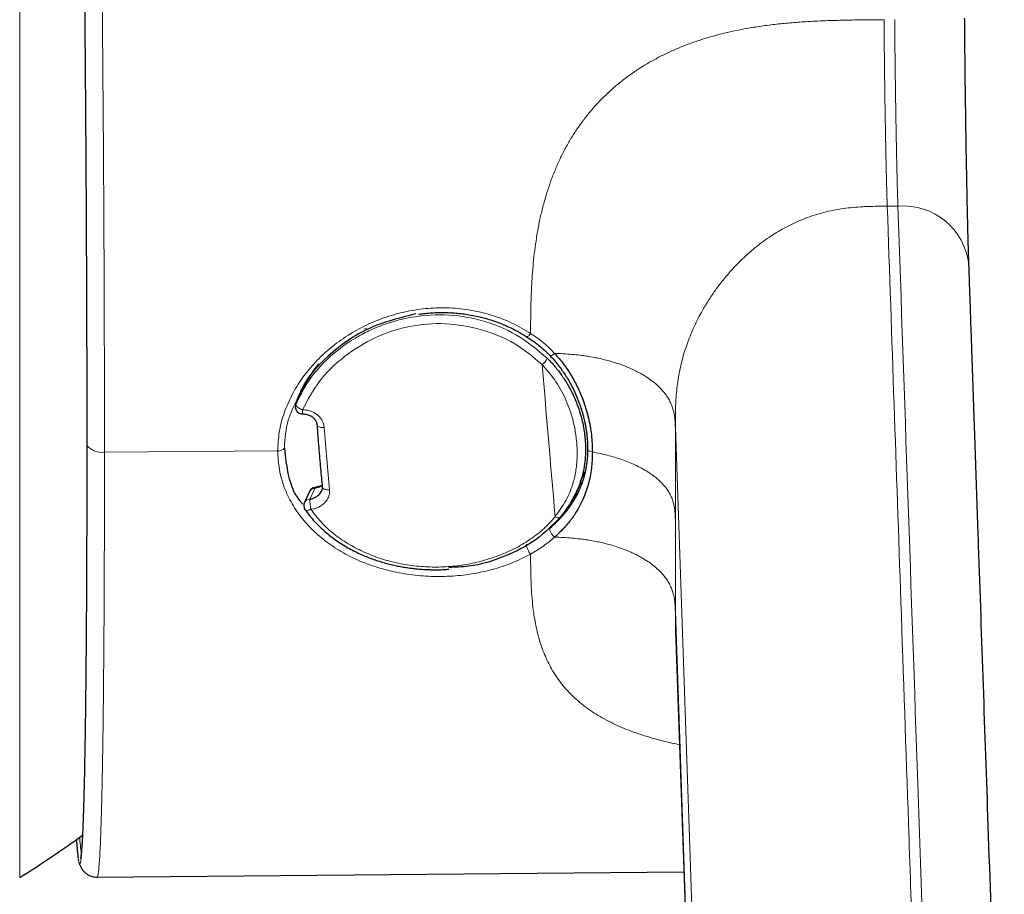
# Model space of a CAD drawing. Header units: millimetres. Extents: x 8 to 961, y 12 to 932.
# Tile 36 of 187: x 475 to 502, y 364 to 389. Entities that reach past the tile are written whole.
import ezdxf

# ---------------------------------------------------------------- set-up
doc = ezdxf.new("R2010")
doc.units = ezdxf.units.MM

msp = doc.modelspace()

# ---------------------------------------------------------------- linework, layer by layer
at = {"color": 8, "linetype": 'Continuous', "lineweight": 0}
for p, q in [((474.631, 413.084), (474.631, 364.864)), ((499.35, 383.761), (499.05, 383.758)), ((483.916, 380.153), (483.884, 380.128)), ((482.671, 378.75), (482.615, 378.634)), ((493.085, 377.529), (493.923, 353.193)), ((493.085, 377.529), (493.085, 374.944)), ((477.018, 376.83), (481.892, 376.873)), ((482.941, 375.816), (482.796, 375.51)), ((493.085, 374.944), (493.085, 372.358)), ((493.923, 348.021), (493.085, 372.358))]:
    msp.add_line(p, q, dxfattribs=at)
at = {"color": 7, "linetype": 'Continuous', "lineweight": 30}
for p, q in [((482.6, 378.609), (482.456, 378.304)), ((482.606, 378.622), (482.6, 378.608)), ((482.615, 378.634), (482.603, 378.608)), ((482.453, 378.299), (482.402, 378.176)), ((482.436, 378.249), (482.463, 378.3)), ((490.405, 376.005), (490.548, 376.285)), ((482.943, 375.84), (482.944, 375.84)), ((483.148, 375.847), (483.149, 375.858)), ((490.283, 375.673), (490.433, 375.991)), ((482.789, 375.727), (482.644, 375.421)), ((490.317, 375.752), (490.323, 375.764)), ((482.66, 375.222), (482.659, 375.223)), ((476.294, 365.311), (476.284, 365.382)), ((476.3, 365.295), (476.299, 365.298)), ((476.809, 364.874), (493.325, 365.02))]:
    msp.add_line(p, q, dxfattribs=at)
at = {"color": 8, "linetype": 'Continuous', "lineweight": 0, "flags": 128}
for points in [[(488.9, 380.083), (488.905, 380.081), (488.915, 380.082), (488.927, 380.088), (488.941, 380.098), (488.957, 380.112), (488.975, 380.13), (488.993, 380.152), (489.012, 380.177)], [(489.703, 375.018), (489.678, 375.306), (489.652, 375.598), (489.627, 375.892), (489.601, 376.189), (489.575, 376.489), (489.549, 376.791), (489.523, 377.096), (489.497, 377.404), (489.471, 377.714), (489.444, 378.026), (489.418, 378.341), (489.392, 378.657), (489.365, 378.977), (489.338, 379.298)], [(482.405, 378.193), (482.402, 378.18), (482.403, 378.166), (482.41, 378.15), (482.421, 378.133), (482.436, 378.116), (482.455, 378.099), (482.478, 378.082), (482.503, 378.065), (482.531, 378.05), (482.56, 378.037), (482.59, 378.025)], [(483.201, 377.527), (483.168, 377.526), (483.136, 377.527), (483.106, 377.532), (483.078, 377.538), (483.053, 377.547), (483.033, 377.557), (483.017, 377.57), (483.006, 377.583), (483, 377.597)], [(476.52, 377.044), (476.521, 377.031), (476.527, 377.016)], [(490.616, 376.926), (490.616, 376.922), (490.622, 376.905), (490.633, 376.89), (490.649, 376.875), (490.669, 376.862), (490.693, 376.851), (490.721, 376.842), (490.751, 376.835)], [(483.351, 375.775), (483.318, 375.774), (483.285, 375.776), (483.255, 375.78), (483.227, 375.788), (483.202, 375.797), (483.182, 375.81), (483.165, 375.824), (483.154, 375.839), (483.148, 375.856), (483.147, 375.861)], [(482.829, 375.226), (482.801, 375.214), (482.774, 375.205), (482.748, 375.199), (482.724, 375.197), (482.702, 375.198), (482.684, 375.203), (482.67, 375.212), (482.66, 375.222)], [(489.703, 375.018), (489.73, 375.005), (489.756, 374.995), (489.78, 374.989), (489.803, 374.987), (489.822, 374.989), (489.838, 374.994), (489.847, 375)]]:
    msp.add_lwpolyline(points, dxfattribs=at)
at = {"color": 7, "linetype": 'Continuous', "lineweight": 30, "flags": 128}
msp.add_lwpolyline([(493.092, 371.81), (493.452, 361.345), (493.929, 347.47)], dxfattribs=at)
at = {"color": 8, "linetype": 'Continuous', "lineweight": 0}
for centre, radius, start, end in [((499.495, 381.901), 1.865, 6.2907, 94.4605), ((484.323, 380.496), 0.197, 267.318, 290.7186), ((489.033, 379.679), 0.488, 308.6881, 335.7432), ((479.362, 377.976), 3.229, 358.8584, 0.8753), ((476.95, 377.39), 0.564, 221.467, 276.968), ((481.916, 377.089), 0.217, 263.7601, 320.5307), ((482.934, 375.653), 0.163, 87.4228, 152.8635), ((482.988, 375.824), 0.0475, 159.8338, 189.5458), ((482.789, 375.347), 0.163, 87.4217, 152.8898), ((485.211, 375.646), 2.419, 183.2349, 189.9975)]:
    msp.add_arc(centre, radius, start, end, dxfattribs=at)
at = {"color": 7, "linetype": 'Continuous', "lineweight": 30}
for centre, radius, start, end in [((482.588, 378.112), 0.2, 156.6476, 270.5229), ((482.97, 375.642), 0.2, 97.5357, 154.6762), ((482.825, 375.336), 0.2, 154.6762, 214.6032), ((459.702, 388.974), 28.358, 301.7662, 306.0706)]:
    msp.add_arc(centre, radius, start, end, dxfattribs=at)
at = {"color": 8, "linetype": 'Continuous', "lineweight": 0}
msp.add_ellipse((489.067, 388.987), major_axis=(1.468, 24.409), ratio=0.241186, start_param=2.073995, end_param=2.157179, dxfattribs=at)
for points, knots in [([(476.38, 413.367), (476.384, 413.369), (476.394, 413.374), (476.411, 413.303), (476.433, 413.156), (476.455, 412.93), (476.477, 412.632), (476.5, 412.259), (476.523, 411.812), (476.547, 411.292), (476.571, 410.7), (476.595, 410.037), (476.619, 409.307), (476.642, 408.516), (476.666, 407.666), (476.689, 406.761), (476.712, 405.804), (476.735, 404.795), (476.757, 403.739), (476.778, 402.638), (476.799, 401.493), (476.82, 400.308), (476.839, 399.085), (476.858, 397.826), (476.877, 396.534), (476.894, 395.214), (476.911, 393.875), (476.926, 392.525), (476.94, 391.17), (476.953, 389.813), (476.965, 388.457), (476.976, 387.106), (476.986, 385.763), (476.994, 384.429), (477.002, 383.109), (477.007, 381.806), (477.012, 380.523), (477.015, 379.263), (477.018, 378.025), (477.018, 377.229), (477.018, 376.83)], [0, 0, 0, 0, 0.012694, 0.039227, 0.065738, 0.092249, 0.118782, 0.14536, 0.172005, 0.198742, 0.225596, 0.252594, 0.279592, 0.306445, 0.333181, 0.359825, 0.386402, 0.412934, 0.439444, 0.465954, 0.492486, 0.519062, 0.545706, 0.572441, 0.599294, 0.626291, 0.653289, 0.680142, 0.706878, 0.733523, 0.7601, 0.786633, 0.813144, 0.839655, 0.866189, 0.892766, 0.919411, 0.946148, 0.973002, 1, 1, 1, 1]), ([(475.878, 412.948), (475.878, 412.95), (475.886, 412.999), (475.902, 413.002), (475.926, 412.95), (475.951, 412.784), (475.976, 412.517), (476.002, 412.149), (476.029, 411.683), (476.056, 411.121), (476.083, 410.466), (476.11, 409.72), (476.137, 408.883), (476.165, 407.961), (476.192, 406.959), (476.218, 405.885), (476.244, 404.74), (476.27, 403.526), (476.295, 402.246), (476.319, 400.909), (476.342, 399.525), (476.364, 398.1), (476.385, 396.634), (476.405, 395.132), (476.424, 393.604), (476.441, 392.06), (476.457, 390.507), (476.471, 388.946), (476.484, 387.381), (476.496, 385.823), (476.505, 384.283), (476.513, 382.766), (476.519, 381.277), (476.524, 379.819), (476.527, 378.391), (476.527, 377.476), (476.527, 377.016)], [0, 0, 0, 0, 0.001023, 0.031308, 0.061549, 0.091713, 0.121879, 0.152121, 0.182408, 0.212703, 0.24297, 0.273176, 0.303465, 0.333875, 0.36421, 0.394378, 0.424502, 0.454709, 0.485067, 0.515454, 0.545709, 0.575836, 0.606025, 0.636407, 0.666808, 0.69703, 0.727167, 0.7574, 0.787764, 0.818134, 0.848396, 0.87857, 0.908735, 0.938972, 0.969366, 1, 1, 1, 1]), ([(498.959, 389.006), (498.775, 389.004), (498.406, 389.002), (497.854, 388.994), (497.302, 388.978), (496.789, 388.954), (496.317, 388.919), (495.885, 388.875), (495.454, 388.819), (495.061, 388.753), (494.704, 388.682), (494.383, 388.607), (494.066, 388.521), (493.751, 388.424), (493.441, 388.316), (493.135, 388.194), (492.835, 388.059), (492.541, 387.911), (492.254, 387.749), (491.977, 387.572), (491.708, 387.382), (491.45, 387.179), (491.203, 386.962), (490.969, 386.732), (490.747, 386.489), (490.54, 386.235), (490.346, 385.971), (490.167, 385.697), (490.003, 385.414), (489.855, 385.124), (489.721, 384.828), (489.601, 384.526), (489.495, 384.221), (489.398, 383.9), (489.311, 383.564), (489.236, 383.213), (489.175, 382.862), (489.125, 382.51), (489.086, 382.159), (489.055, 381.787), (489.033, 381.397), (489.02, 380.987), (489.013, 380.58), (489.012, 380.311), (489.012, 380.177)], [0, 0, 0, 0, 0.034996, 0.069994, 0.104988, 0.139981, 0.167485, 0.194986, 0.22248, 0.249968, 0.2708, 0.291641, 0.312483, 0.33332, 0.35415, 0.374979, 0.395817, 0.416662, 0.437505, 0.458341, 0.47917, 0.499996, 0.520829, 0.541665, 0.562498, 0.583331, 0.604169, 0.625011, 0.645859, 0.666701, 0.687531, 0.70836, 0.729196, 0.750038, 0.773378, 0.796704, 0.820025, 0.84335, 0.866683, 0.890019, 0.917515, 0.945006, 0.972501, 1, 1, 1, 1]), ([(499.05, 383.758), (499.049, 383.789), (499.047, 383.851), (499.043, 383.947), (499.04, 384.05), (499.037, 384.163), (499.033, 384.285), (499.03, 384.419), (499.026, 384.564), (499.022, 384.722), (499.018, 384.903), (499.014, 385.11), (499.009, 385.342), (499.004, 385.587), (498.999, 385.843), (498.995, 386.106), (498.99, 386.375), (498.986, 386.645), (498.982, 386.916), (498.978, 387.183), (498.975, 387.446), (498.972, 387.701), (498.969, 387.944), (498.967, 388.173), (498.964, 388.39), (498.962, 388.6), (498.961, 388.805), (498.959, 388.939), (498.959, 389.006)], [0, 0, 0, 0, 0.028678, 0.057764, 0.087586, 0.118396, 0.150383, 0.183059, 0.217039, 0.252318, 0.288833, 0.33376, 0.380014, 0.427259, 0.475107, 0.523141, 0.570936, 0.61808, 0.664197, 0.708965, 0.752134, 0.793547, 0.833145, 0.868864, 0.903147, 0.936211, 0.968362, 1, 1, 1, 1]), ([(499.35, 383.761), (499.348, 383.797), (499.346, 383.871), (499.342, 383.987), (499.338, 384.115), (499.334, 384.256), (499.33, 384.415), (499.325, 384.591), (499.321, 384.786), (499.316, 384.998), (499.311, 385.226), (499.307, 385.468), (499.302, 385.723), (499.298, 385.974), (499.293, 386.218), (499.29, 386.453), (499.286, 386.689), (499.282, 386.924), (499.279, 387.157), (499.276, 387.386), (499.273, 387.61), (499.271, 387.828), (499.268, 388.04), (499.266, 388.245), (499.264, 388.443), (499.262, 388.635), (499.261, 388.823), (499.259, 388.947), (499.259, 389.009)], [0, 0, 0, 0, 0.034055, 0.068774, 0.104669, 0.142111, 0.181339, 0.222463, 0.26547, 0.310228, 0.356506, 0.403987, 0.452289, 0.500989, 0.542714, 0.584129, 0.624969, 0.664992, 0.703989, 0.741795, 0.778292, 0.813423, 0.847188, 0.879653, 0.910945, 0.941254, 0.970831, 1, 1, 1, 1]), ([(493.085, 377.529), (493.085, 377.61), (493.085, 377.771), (493.089, 378.014), (493.098, 378.26), (493.116, 378.508), (493.144, 378.758), (493.183, 379.008), (493.235, 379.259), (493.298, 379.51), (493.372, 379.754), (493.455, 379.989), (493.546, 380.215), (493.647, 380.438), (493.757, 380.658), (493.887, 380.893), (494.038, 381.14), (494.214, 381.398), (494.402, 381.647), (494.602, 381.887), (494.814, 382.117), (495.038, 382.336), (495.273, 382.543), (495.502, 382.725), (495.722, 382.882), (495.933, 383.017), (496.149, 383.142), (496.371, 383.257), (496.608, 383.364), (496.86, 383.461), (497.127, 383.546), (497.398, 383.616), (497.673, 383.67), (497.949, 383.709), (498.224, 383.734), (498.499, 383.749), (498.774, 383.756), (498.958, 383.757), (499.05, 383.758)], [0, 0, 0, 0, 0.027994, 0.056009, 0.084022, 0.112034, 0.140067, 0.167591, 0.195096, 0.222589, 0.250085, 0.275085, 0.300082, 0.325079, 0.350078, 0.375077, 0.406319, 0.437562, 0.468808, 0.500054, 0.531299, 0.562545, 0.593789, 0.625032, 0.65003, 0.675029, 0.700026, 0.725022, 0.750022, 0.778018, 0.80601, 0.834008, 0.862013, 0.890016, 0.917502, 0.944998, 0.972505, 1, 1, 1, 1]), ([(499.922, 358.417), (499.921, 358.458), (499.918, 358.542), (499.913, 358.67), (499.909, 358.805), (499.904, 358.941), (499.899, 359.077), (499.893, 359.271), (499.884, 359.521), (499.864, 360.093), (499.826, 361.213), (499.751, 363.395), (499.617, 367.292), (499.377, 374.25), (499.178, 380.044), (499.05, 383.758)], [0, 0, 0, 0, 0.004804, 0.00987, 0.015283, 0.020705, 0.026054, 0.031342, 0.043622, 0.055757, 0.098997, 0.176212, 0.314096, 0.560318, 1, 1, 1, 1]), ([(500.379, 346.1), (500.379, 346.296), (500.379, 346.687), (500.378, 347.301), (500.375, 347.927), (500.372, 348.565), (500.369, 349.213), (500.364, 349.867), (500.359, 350.525), (500.353, 351.184), (500.346, 351.842), (500.339, 352.495), (500.33, 353.143), (500.322, 353.78), (500.312, 354.404), (500.302, 355.008), (500.292, 355.587), (500.281, 356.137), (500.27, 356.657), (500.26, 357.103), (500.25, 357.488), (500.241, 357.811), (500.233, 358.102), (500.224, 358.358), (500.216, 358.602), (500.207, 358.858), (500.195, 359.193), (500.182, 359.596), (500.165, 360.066), (500.126, 361.212), (500.041, 363.692), (499.774, 371.435), (499.536, 378.343), (499.35, 383.761)], [0, 0, 0, 0, 0.010527, 0.020967, 0.031339, 0.041662, 0.051949, 0.062217, 0.072478, 0.082748, 0.093039, 0.103367, 0.113747, 0.124197, 0.134735, 0.145283, 0.155798, 0.166296, 0.176793, 0.187307, 0.19524, 0.203494, 0.211288, 0.218454, 0.22579, 0.233933, 0.242116, 0.256711, 0.271095, 0.285469, 0.362472, 0.499978, 1, 1, 1, 1]), ([(481.892, 376.873), (481.901, 377.05), (481.919, 377.404), (482.061, 377.932), (482.28, 378.444), (482.578, 378.929), (482.947, 379.376), (483.378, 379.779), (483.86, 380.129), (484.385, 380.42), (484.943, 380.647), (485.527, 380.806), (486.129, 380.893), (486.739, 380.905), (487.344, 380.839), (487.931, 380.695), (488.497, 380.48), (488.84, 380.278), (489.012, 380.177)], [0, 0, 0, 0, 0.062857, 0.125567, 0.188243, 0.250897, 0.313563, 0.376267, 0.438884, 0.501216, 0.563322, 0.625447, 0.687679, 0.75017, 0.812588, 0.874727, 0.937031, 1, 1, 1, 1]), ([(482.463, 378.3), (482.539, 378.452), (482.745, 378.863), (483.304, 379.517), (483.985, 380.02), (484.617, 380.328), (485.071, 380.495), (485.723, 380.664), (486.591, 380.74), (487.639, 380.577), (488.656, 380.172), (489.201, 379.712), (489.479, 379.478)], [0, 0, 0, 0, 0.065116, 0.176572, 0.318725, 0.373115, 0.430942, 0.492208, 0.613383, 0.738185, 0.866955, 1, 1, 1, 1]), ([(489.338, 379.298), (489.091, 379.508), (488.59, 379.933), (487.634, 380.312), (486.618, 380.491), (485.589, 380.408), (484.613, 380.088), (483.754, 379.549), (483.028, 378.86), (482.735, 378.301), (482.59, 378.025)], [0, 0, 0, 0, 0.122942, 0.249341, 0.375766, 0.499894, 0.624169, 0.751091, 0.877509, 1, 1, 1, 1]), ([(489.012, 380.177), (489.074, 380.135), (489.197, 380.053), (489.371, 379.916), (489.536, 379.771), (489.637, 379.666), (489.688, 379.613)], [0, 0, 0, 0, 0.252026, 0.501773, 0.750628, 1, 1, 1, 1]), ([(489.555, 379.555), (489.557, 379.553), (489.561, 379.548), (489.576, 379.548), (489.599, 379.555), (489.627, 379.57), (489.657, 379.589), (489.678, 379.605), (489.688, 379.613)], [0, 0, 0, 0, 0.1102334, 0.2975908, 0.4849506, 0.6671559, 0.8398519, 1, 1, 1, 1]), ([(489.688, 379.613), (489.768, 379.611), (489.927, 379.605), (490.165, 379.588), (490.383, 379.566), (490.579, 379.54), (490.753, 379.511), (490.926, 379.477), (491.095, 379.437), (491.261, 379.393), (491.422, 379.344), (491.579, 379.289), (491.73, 379.23), (491.875, 379.167), (492.014, 379.099), (492.145, 379.027), (492.282, 378.944), (492.421, 378.847), (492.557, 378.737), (492.677, 378.622), (492.78, 378.505), (492.866, 378.385), (492.936, 378.263), (492.99, 378.141), (493.03, 378.018), (493.056, 377.895), (493.073, 377.773), (493.081, 377.651), (493.084, 377.57), (493.085, 377.529)], [0, 0, 0, 0, 0.0400698, 0.0803216, 0.1208078, 0.1513614, 0.1820975, 0.2130322, 0.2441752, 0.2755291, 0.3070887, 0.3388406, 0.3707638, 0.4028305, 0.4350074, 0.4672573, 0.4995406, 0.5425635, 0.5854835, 0.6282195, 0.6707059, 0.7128965, 0.7547654, 0.7963068, 0.8375321, 0.878467, 0.9191502, 0.959635, 1, 1, 1, 1]), ([(489.703, 375.018), (489.812, 375.171), (490.029, 375.476), (490.183, 375.865), (490.257, 376.154), (490.29, 376.334), (490.312, 376.519), (490.322, 376.709), (490.321, 376.906), (490.31, 377.106), (490.287, 377.308), (490.254, 377.509), (490.211, 377.707), (490.157, 377.902), (490.092, 378.093), (489.968, 378.404), (489.744, 378.828), (489.474, 379.141), (489.338, 379.298)], [0, 0, 0, 0, 0.123034, 0.245007, 0.286077, 0.327539, 0.369513, 0.412112, 0.455445, 0.499613, 0.543517, 0.586974, 0.629689, 0.671772, 0.713337, 0.754503, 0.876734, 1, 1, 1, 1]), ([(482.436, 378.306), (482.343, 378.118), (482.125, 377.68), (482.099, 377.216), (482.083, 376.951)], [0, 0, 0, 0, 0.428074, 1, 1, 1, 1]), ([(482.59, 378.025), (482.63, 378.024), (482.707, 378.022), (482.818, 377.994), (482.92, 377.949), (483.011, 377.886), (483.09, 377.81), (483.149, 377.724), (483.188, 377.628), (483.197, 377.561), (483.201, 377.527)], [0, 0, 0, 0, 0.128621, 0.252147, 0.3751379, 0.5022111, 0.6291265, 0.751194, 0.873216, 1, 1, 1, 1]), ([(476.527, 377.016), (476.527, 376.567), (476.527, 375.672), (476.524, 374.405), (476.519, 373.204), (476.513, 372.076), (476.505, 371.02), (476.496, 370.039), (476.484, 369.138), (476.471, 368.324), (476.457, 367.6), (476.441, 366.969), (476.424, 366.432), (476.405, 365.991), (476.385, 365.648), (476.364, 365.407), (476.342, 365.269), (476.321, 365.226), (476.307, 365.274), (476.3, 365.295)], [0, 0, 0, 0, 0.060381, 0.120288, 0.179887, 0.239343, 0.298817, 0.358465, 0.418326, 0.478173, 0.537764, 0.597165, 0.656734, 0.716655, 0.77654, 0.836044, 0.895424, 0.955059, 1, 1, 1, 1]), ([(477.018, 376.83), (477.018, 376.487), (477.018, 375.802), (477.016, 374.818), (477.013, 373.87), (477.01, 372.963), (477.005, 372.097), (477, 371.273), (476.993, 370.493), (476.986, 369.758), (476.978, 369.068), (476.968, 368.427), (476.958, 367.834), (476.947, 367.29), (476.935, 366.798), (476.922, 366.359), (476.909, 365.973), (476.894, 365.642), (476.879, 365.369), (476.863, 365.155), (476.847, 364.999), (476.83, 364.907), (476.817, 364.867), (476.81, 364.876), (476.809, 364.878)], [0, 0, 0, 0, 0.04779, 0.09535, 0.142719, 0.189931, 0.237021, 0.28402, 0.330958, 0.377867, 0.424776, 0.471715, 0.518713, 0.565802, 0.613013, 0.660381, 0.707941, 0.755729, 0.803516, 0.851075, 0.898442, 0.945652, 0.992739, 1, 1, 1, 1]), ([(489.012, 373.968), (488.841, 373.881), (488.499, 373.708), (487.934, 373.524), (487.346, 373.397), (486.743, 373.333), (486.134, 373.333), (485.532, 373.393), (484.944, 373.512), (484.383, 373.689), (483.859, 373.925), (483.381, 374.215), (482.954, 374.555), (482.587, 374.942), (482.288, 375.372), (482.066, 375.84), (481.92, 376.343), (481.902, 376.695), (481.892, 376.873)], [0, 0, 0, 0, 0.062508, 0.12495, 0.187299, 0.249488, 0.311732, 0.374181, 0.436712, 0.499168, 0.561549, 0.623944, 0.686322, 0.748648, 0.810946, 0.873355, 0.936192, 1, 1, 1, 1]), ([(493.085, 374.944), (493.084, 374.984), (493.081, 375.065), (493.072, 375.186), (493.055, 375.307), (493.027, 375.429), (492.985, 375.55), (492.928, 375.667), (492.857, 375.782), (492.773, 375.892), (492.672, 375.999), (492.557, 376.104), (492.426, 376.204), (492.281, 376.3), (492.122, 376.391), (491.951, 376.477), (491.769, 376.555), (491.578, 376.627), (491.38, 376.691), (491.176, 376.747), (490.967, 376.796), (490.823, 376.822), (490.751, 376.835)], [0, 0, 0, 0, 0.0503654, 0.1008328, 0.1514678, 0.2023223, 0.253447, 0.3048913, 0.3537276, 0.4029078, 0.452436, 0.5022947, 0.5524436, 0.6028205, 0.6533455, 0.7039263, 0.7544642, 0.8048616, 0.8541359, 0.9031165, 0.9517491, 1, 1, 1, 1]), ([(483.351, 375.775), (483.352, 375.743), (483.355, 375.678), (483.331, 375.583), (483.287, 375.494), (483.222, 375.414), (483.142, 375.343), (483.048, 375.287), (482.943, 375.246), (482.868, 375.233), (482.829, 375.226)], [0, 0, 0, 0, 0.126743, 0.248747, 0.370817, 0.497752, 0.624824, 0.747819, 0.871357, 1, 1, 1, 1]), ([(482.829, 375.226), (482.918, 375.108), (483.094, 374.871), (483.427, 374.562), (483.807, 374.288), (484.232, 374.057), (484.689, 373.867), (485.168, 373.726), (485.664, 373.636), (486.173, 373.595), (486.685, 373.603), (487.193, 373.663), (487.69, 373.775), (488.171, 373.938), (488.625, 374.145), (489.036, 374.394), (489.403, 374.682), (489.603, 374.906), (489.703, 375.018)], [0, 0, 0, 0, 0.06169, 0.123061, 0.185133, 0.248894, 0.312619, 0.375068, 0.437187, 0.499938, 0.562574, 0.624556, 0.686946, 0.750784, 0.814606, 0.876693, 0.93812, 1, 1, 1, 1]), ([(489.688, 374.442), (489.678, 374.45), (489.657, 374.467), (489.627, 374.499), (489.599, 374.536), (489.576, 374.575), (489.559, 374.613), (489.551, 374.648), (489.55, 374.678), (489.555, 374.692), (489.557, 374.699)], [0, 0, 0, 0, 0.1139963, 0.2369286, 0.3666336, 0.5000102, 0.6333852, 0.7630859, 0.8860116, 1, 1, 1, 1]), ([(489.688, 374.442), (489.637, 374.399), (489.536, 374.313), (489.371, 374.191), (489.197, 374.074), (489.074, 374.003), (489.012, 373.968)], [0, 0, 0, 0, 0.249466, 0.498206, 0.74783, 1, 1, 1, 1]), ([(493.085, 372.358), (493.084, 372.399), (493.081, 372.481), (493.073, 372.604), (493.056, 372.728), (493.03, 372.851), (492.99, 372.975), (492.936, 373.098), (492.866, 373.22), (492.78, 373.34), (492.677, 373.458), (492.557, 373.572), (492.421, 373.682), (492.282, 373.778), (492.145, 373.862), (492.014, 373.933), (491.875, 374), (491.73, 374.063), (491.579, 374.122), (491.422, 374.176), (491.261, 374.225), (491.095, 374.269), (490.926, 374.307), (490.753, 374.341), (490.579, 374.37), (490.383, 374.396), (490.165, 374.418), (489.927, 374.434), (489.768, 374.439), (489.688, 374.442)], [0, 0, 0, 0, 0.040365, 0.08085, 0.121533, 0.162468, 0.203693, 0.245235, 0.287104, 0.329294, 0.371781, 0.414516, 0.457436, 0.500459, 0.532743, 0.564993, 0.59717, 0.629236, 0.661159, 0.692911, 0.724471, 0.755825, 0.786968, 0.817902, 0.848639, 0.879192, 0.919678, 0.95993, 1, 1, 1, 1]), ([(489.012, 373.968), (489.004, 373.977), (488.988, 373.996), (488.963, 374.033), (488.939, 374.074), (488.919, 374.118), (488.904, 374.16), (488.896, 374.197), (488.893, 374.228), (488.896, 374.242), (488.898, 374.248)], [0, 0, 0, 0, 0.113368, 0.236145, 0.366109, 0.49999, 0.633872, 0.763841, 0.886625, 1, 1, 1, 1]), ([(489.012, 373.968), (489.012, 373.854), (489.013, 373.625), (489.02, 373.29), (489.034, 372.96), (489.058, 372.635), (489.093, 372.34), (489.135, 372.072), (489.185, 371.832), (489.245, 371.596), (489.316, 371.365), (489.4, 371.144), (489.495, 370.933), (489.601, 370.731), (489.721, 370.536), (489.855, 370.348), (490.003, 370.167), (490.167, 369.994), (490.346, 369.83), (490.54, 369.674), (490.747, 369.527), (490.969, 369.389), (491.203, 369.26), (491.45, 369.141), (491.708, 369.032), (491.977, 368.931), (492.255, 368.839), (492.541, 368.756), (492.835, 368.681), (493.056, 368.63), (493.18, 368.607), (493.202, 368.602)], [0, 0, 0, 0, 0.044476, 0.088945, 0.133408, 0.177879, 0.222361, 0.257304, 0.292237, 0.327164, 0.362102, 0.39706, 0.430166, 0.463263, 0.496351, 0.529438, 0.562546, 0.595661, 0.628769, 0.661868, 0.694962, 0.728054, 0.761152, 0.794245, 0.827327, 0.860413, 0.89351, 0.926619, 0.959731, 0.992831, 1, 1, 1, 1]), ([(493.092, 371.81), (493.091, 371.835), (493.087, 371.938), (493.085, 372.121), (493.085, 372.279), (493.085, 372.358)], [0, 0, 0, 0, 0.138713, 0.569522, 1, 1, 1, 1]), ([(476.322, 365.999), (476.331, 365.878), (476.346, 365.654), (476.361, 365.613), (476.368, 365.594)], [0, 0, 0, 0, 0.538555, 1, 1, 1, 1])]:
    msp.add_open_spline(points, degree=3, knots=knots, dxfattribs=at)
at = {"color": 7, "linetype": 'Continuous', "lineweight": 30}
for points, knots in [([(475.921, 412.854), (475.921, 412.854), (475.921, 412.854), (475.921, 412.853), (475.922, 412.851), (475.922, 412.848), (475.923, 412.845), (475.924, 412.841), (475.925, 412.838), (475.926, 412.832), (475.927, 412.824), (475.929, 412.814), (475.931, 412.801), (475.934, 412.786), (475.936, 412.769), (475.939, 412.748), (475.942, 412.726), (475.945, 412.701), (475.948, 412.673), (475.952, 412.641), (475.957, 412.593), (475.963, 412.527), (475.97, 412.438), (475.978, 412.34), (475.984, 412.254), (475.989, 412.186), (475.992, 412.139), (475.995, 412.092), (475.998, 412.044), (476.001, 411.994), (476.004, 411.945), (476.007, 411.901), (476.009, 411.861), (476.011, 411.825), (476.013, 411.794), (476.015, 411.765), (476.016, 411.734), (476.018, 411.7), (476.02, 411.661), (476.023, 411.612), (476.026, 411.551), (476.03, 411.476), (476.034, 411.394), (476.038, 411.306), (476.043, 411.21), (476.048, 411.087), (476.055, 410.938), (476.062, 410.764), (476.069, 410.586), (476.077, 410.406), (476.084, 410.226), (476.09, 410.044), (476.098, 409.83), (476.107, 409.581), (476.116, 409.29), (476.126, 408.988), (476.136, 408.675), (476.145, 408.351), (476.156, 407.998), (476.166, 407.611), (476.178, 407.191), (476.189, 406.756), (476.2, 406.306), (476.211, 405.84), (476.222, 405.358), (476.233, 404.864), (476.244, 404.358), (476.255, 403.843), (476.266, 403.32), (476.276, 402.788), (476.287, 402.246), (476.296, 401.721), (476.305, 401.215), (476.314, 400.731), (476.322, 400.24), (476.331, 399.744), (476.339, 399.242), (476.347, 398.705), (476.356, 398.132), (476.365, 397.523), (476.374, 396.907), (476.382, 396.318), (476.39, 395.755), (476.397, 395.22), (476.403, 394.68), (476.41, 394.137), (476.417, 393.59), (476.423, 393.007), (476.43, 392.389), (476.437, 391.736), (476.444, 391.081), (476.45, 390.423), (476.456, 389.761), (476.462, 389.095), (476.468, 388.429), (476.473, 387.763), (476.479, 387.102), (476.483, 386.445), (476.488, 385.793), (476.492, 385.143), (476.496, 384.589), (476.498, 384.131), (476.5, 383.772), (476.502, 383.421), (476.504, 383.08), (476.505, 382.74), (476.507, 382.4), (476.508, 382.126), (476.509, 381.921), (476.51, 381.776), (476.51, 381.619), (476.511, 381.447), (476.512, 381.262), (476.512, 381.063), (476.513, 380.851), (476.514, 380.626), (476.515, 380.39), (476.515, 380.144), (476.516, 379.887), (476.517, 379.619), (476.517, 379.337), (476.518, 379.042), (476.519, 378.734), (476.519, 378.416), (476.519, 378.087), (476.52, 377.747), (476.52, 377.398), (476.52, 377.163), (476.52, 377.044)], [0, 0, 0, 0, 0.000182, 0.002042, 0.003644, 0.005211, 0.006772, 0.008327, 0.009875, 0.011417, 0.014609, 0.017773, 0.020928, 0.02435, 0.028131, 0.032268, 0.03609, 0.04017, 0.04451, 0.049108, 0.053953, 0.063596, 0.073241, 0.082892, 0.092552, 0.09635, 0.100151, 0.103927, 0.107482, 0.111434, 0.115005, 0.118195, 0.121005, 0.123433, 0.125479, 0.127287, 0.12931, 0.131553, 0.134014, 0.136683, 0.140909, 0.145415, 0.150201, 0.155268, 0.160616, 0.166246, 0.175185, 0.183953, 0.192513, 0.200864, 0.209003, 0.216927, 0.224657, 0.236083, 0.247506, 0.258924, 0.270338, 0.28175, 0.293161, 0.30661, 0.320057, 0.333503, 0.346948, 0.360636, 0.37432, 0.387996, 0.401661, 0.415317, 0.428715, 0.442132, 0.455576, 0.46904, 0.480476, 0.491918, 0.50336, 0.514799, 0.526234, 0.537647, 0.551077, 0.564491, 0.577893, 0.591292, 0.602666, 0.614047, 0.625445, 0.63687, 0.648311, 0.659761, 0.673263, 0.686757, 0.700229, 0.713665, 0.727317, 0.740963, 0.754612, 0.768265, 0.78193, 0.795375, 0.808852, 0.822338, 0.835805, 0.843477, 0.851067, 0.858463, 0.865664, 0.872669, 0.880151, 0.887397, 0.890246, 0.893359, 0.896755, 0.900435, 0.904473, 0.908806, 0.913432, 0.918354, 0.92357, 0.92898, 0.934674, 0.940654, 0.946918, 0.953605, 0.96059, 0.967873, 0.975455, 0.983336, 0.991517, 1, 1, 1, 1]), ([(501.349, 382.106), (501.347, 382.156), (501.343, 382.256), (501.338, 382.414), (501.333, 382.581), (501.328, 382.759), (501.323, 382.949), (501.318, 383.149), (501.313, 383.37), (501.307, 383.613), (501.301, 383.879), (501.296, 384.155), (501.29, 384.439), (501.285, 384.733), (501.279, 385.034), (501.274, 385.341), (501.269, 385.655), (501.264, 385.976), (501.259, 386.301), (501.255, 386.632), (501.25, 386.952), (501.246, 387.26), (501.243, 387.555), (501.24, 387.852), (501.237, 388.151), (501.234, 388.45), (501.231, 388.751), (501.229, 388.951), (501.228, 389.051)], [0, 0, 0, 0, 0.035753, 0.071406, 0.107001, 0.1426, 0.178237, 0.213909, 0.249596, 0.291222, 0.332851, 0.374495, 0.416164, 0.45786, 0.49958, 0.541317, 0.583053, 0.624769, 0.666454, 0.708109, 0.749747, 0.785444, 0.821174, 0.856934, 0.892693, 0.928416, 0.96413, 1, 1, 1, 1]), ([(502.344, 347.109), (502.344, 347.18), (502.344, 347.338), (502.344, 347.587), (502.343, 347.851), (502.343, 348.113), (502.342, 348.373), (502.341, 348.644), (502.339, 348.925), (502.338, 349.214), (502.336, 349.496), (502.334, 349.77), (502.333, 350.037), (502.33, 350.305), (502.328, 350.573), (502.326, 350.84), (502.323, 351.095), (502.321, 351.337), (502.319, 351.567), (502.316, 351.796), (502.313, 352.022), (502.311, 352.244), (502.308, 352.449), (502.306, 352.627), (502.304, 352.782), (502.302, 352.918), (502.3, 353.048), (502.298, 353.178), (502.296, 353.309), (502.294, 353.468), (502.291, 353.656), (502.288, 353.87), (502.284, 354.098), (502.279, 354.337), (502.275, 354.587), (502.27, 354.837), (502.265, 355.081), (502.26, 355.316), (502.255, 355.538), (502.25, 355.748), (502.245, 355.945), (502.24, 356.13), (502.235, 356.301), (502.231, 356.459), (502.226, 356.608), (502.221, 356.767), (502.215, 356.939), (502.208, 357.13), (502.201, 357.327), (502.194, 357.542), (502.186, 357.774), (502.177, 358.026), (502.169, 358.281), (502.16, 358.538), (502.151, 358.793), (502.14, 359.112), (502.127, 359.494), (502.112, 359.935), (502.097, 360.372), (502.082, 360.806), (502.067, 361.24), (502.004, 363.079), (501.855, 367.402), (501.708, 371.672), (501.611, 374.486), (501.601, 374.763), (501.592, 375.041), (501.582, 375.319), (501.573, 375.596), (501.563, 375.872), (501.553, 376.153), (501.544, 376.436), (501.534, 376.721), (501.524, 376.999), (501.515, 377.268), (501.508, 377.473), (501.503, 377.616), (501.5, 377.703), (501.497, 377.794), (501.494, 377.892), (501.49, 377.995), (501.486, 378.103), (501.482, 378.217), (501.478, 378.335), (501.474, 378.468), (501.469, 378.616), (501.463, 378.779), (501.457, 378.951), (501.451, 379.13), (501.445, 379.318), (501.438, 379.513), (501.431, 379.717), (501.424, 379.928), (501.416, 380.147), (501.408, 380.375), (501.4, 380.61), (501.392, 380.849), (501.384, 381.09), (501.375, 381.334), (501.366, 381.585), (501.358, 381.843), (501.352, 382.017), (501.349, 382.106)], [0, 0, 0, 0, 0.004068, 0.008947, 0.013712, 0.018363, 0.022901, 0.027324, 0.032341, 0.037202, 0.041908, 0.046458, 0.050853, 0.055093, 0.059657, 0.064027, 0.068203, 0.072185, 0.075973, 0.079566, 0.083552, 0.087268, 0.090713, 0.093889, 0.096371, 0.098659, 0.100876, 0.10314, 0.10545, 0.107806, 0.111603, 0.115513, 0.119538, 0.124249, 0.129109, 0.134117, 0.139224, 0.144239, 0.149143, 0.153991, 0.158724, 0.163344, 0.167853, 0.172251, 0.176547, 0.180872, 0.186928, 0.193118, 0.19945, 0.205926, 0.213824, 0.221927, 0.23023, 0.238554, 0.246813, 0.255006, 0.269476, 0.283738, 0.297802, 0.311817, 0.325832, 0.339847, 0.490009, 0.74483, 0.7538, 0.762769, 0.771739, 0.780709, 0.789678, 0.798638, 0.807445, 0.816898, 0.826106, 0.83507, 0.843789, 0.852263, 0.854891, 0.857674, 0.860645, 0.863806, 0.867155, 0.870628, 0.874284, 0.878122, 0.882141, 0.887164, 0.892445, 0.897985, 0.903782, 0.909838, 0.916151, 0.922723, 0.929553, 0.936642, 0.943988, 0.951593, 0.959455, 0.967105, 0.974985, 0.983094, 0.991432, 1, 1, 1, 1]), ([(485.78, 380.725), (485.334, 380.615), (484.424, 380.39), (483.335, 379.616), (482.663, 378.882), (482.48, 378.417), (482.436, 378.306)], [0, 0, 0, 0, 0.3094686, 0.6304444, 0.9111117, 1, 1, 1, 1]), ([(485.857, 380.718), (485.862, 380.719), (485.924, 380.728), (486.048, 380.742), (486.234, 380.758), (486.433, 380.766), (486.644, 380.766), (486.85, 380.755), (487.049, 380.737), (487.239, 380.711), (487.436, 380.675), (487.637, 380.63), (487.842, 380.572), (488.05, 380.503), (488.262, 380.421), (488.475, 380.324), (488.69, 380.212), (488.83, 380.127), (488.9, 380.083)], [0, 0, 0, 0, 0.0045699, 0.0591887, 0.1175246, 0.1795971, 0.2454292, 0.3149688, 0.3730612, 0.4333305, 0.4958019, 0.5605128, 0.6275151, 0.6968773, 0.7686868, 0.8430516, 0.9201037, 1, 1, 1, 1]), ([(488.9, 380.083), (488.959, 380.045), (489.076, 379.968), (489.244, 379.84), (489.405, 379.703), (489.504, 379.604), (489.554, 379.554)], [0, 0, 0, 0, 0.246751, 0.498002, 0.748633, 1, 1, 1, 1]), ([(489.479, 379.478), (489.511, 379.446), (489.577, 379.379), (489.674, 379.271), (489.771, 379.153), (489.868, 379.024), (489.963, 378.885), (490.056, 378.735), (490.145, 378.574), (490.255, 378.348), (490.363, 378.077), (490.449, 377.784), (490.498, 377.558), (490.523, 377.395), (490.536, 377.291), (490.541, 377.232), (490.544, 377.206), (490.548, 377.153), (490.556, 377.043), (490.559, 376.857), (490.547, 376.623), (490.509, 376.342), (490.406, 375.948), (490.298, 375.644), (490.171, 375.464), (490.168, 375.459)], [0, 0, 0, 0, 0.02914, 0.060023, 0.092656, 0.127046, 0.163197, 0.201114, 0.240801, 0.282454, 0.364652, 0.432719, 0.486649, 0.521024, 0.545419, 0.558631, 0.561706, 0.563785, 0.595498, 0.639524, 0.695861, 0.764509, 0.845351, 0.995826, 1, 1, 1, 1]), ([(489.554, 379.554), (489.594, 379.511), (489.677, 379.424), (489.789, 379.287), (489.893, 379.148), (489.985, 379.012), (490.066, 378.882), (490.136, 378.758), (490.201, 378.634), (490.258, 378.514), (490.31, 378.397), (490.352, 378.291), (490.388, 378.197), (490.416, 378.115), (490.437, 378.049), (490.453, 377.998), (490.464, 377.96), (490.473, 377.929), (490.481, 377.9), (490.491, 377.863), (490.505, 377.81), (490.522, 377.739), (490.54, 377.656), (490.558, 377.562), (490.576, 377.459), (490.592, 377.342), (490.605, 377.214), (490.614, 377.074), (490.615, 376.977), (490.616, 376.926)], [0, 0, 0, 0, 0.05825, 0.119326, 0.177196, 0.231803, 0.283111, 0.331098, 0.375752, 0.423636, 0.46699, 0.505824, 0.540152, 0.569985, 0.595335, 0.611461, 0.625053, 0.636113, 0.645171, 0.656578, 0.676525, 0.702154, 0.733474, 0.766262, 0.803624, 0.845601, 0.892254, 0.943676, 1, 1, 1, 1]), ([(489.688, 379.613), (489.774, 379.516), (489.945, 379.32), (490.159, 378.995), (490.343, 378.654), (490.509, 378.259), (490.643, 377.811), (490.734, 377.317), (490.745, 376.996), (490.751, 376.835)], [0, 0, 0, 0, 0.1233888, 0.2470866, 0.3713284, 0.4961732, 0.6634277, 0.831417, 1, 1, 1, 1]), ([(483.042, 379.322), (483.02, 379.293), (482.973, 379.232), (482.902, 379.131), (482.826, 379.018), (482.749, 378.893), (482.677, 378.765), (482.633, 378.676), (482.613, 378.635)], [0, 0, 0, 0, 0.132151, 0.285456, 0.45253, 0.63345, 0.828319, 1, 1, 1, 1]), ([(482.59, 377.912), (482.613, 377.911), (482.657, 377.91), (482.718, 377.898), (482.77, 377.881), (482.819, 377.859), (482.861, 377.833), (482.897, 377.803), (482.923, 377.777), (482.941, 377.754), (482.955, 377.733), (482.969, 377.711), (482.982, 377.681), (482.995, 377.643), (482.998, 377.614), (483, 377.598)], [0, 0, 0, 0, 0.111959, 0.212639, 0.303296, 0.384746, 0.479868, 0.560308, 0.626495, 0.678669, 0.718404, 0.766236, 0.828863, 0.906516, 1, 1, 1, 1]), ([(483, 377.598), (483.008, 377.488), (483.023, 377.274), (483.048, 376.962), (483.073, 376.665), (483.098, 376.382), (483.123, 376.113), (483.14, 375.94), (483.148, 375.855)], [0, 0, 0, 0, 0.184028, 0.361107, 0.531242, 0.694434, 0.850686, 1, 1, 1, 1]), ([(476.52, 377.044), (476.52, 376.94), (476.52, 376.735), (476.52, 376.437), (476.52, 376.153), (476.519, 375.883), (476.519, 375.626), (476.518, 375.388), (476.518, 375.166), (476.518, 374.961), (476.517, 374.766), (476.517, 374.583), (476.516, 374.405), (476.515, 374.232), (476.515, 374.065), (476.514, 373.911), (476.514, 373.769), (476.513, 373.637), (476.513, 373.51), (476.512, 373.385), (476.511, 373.182), (476.51, 372.902), (476.508, 372.548), (476.506, 372.197), (476.503, 371.85), (476.501, 371.478), (476.497, 371.085), (476.494, 370.674), (476.49, 370.276), (476.485, 369.892), (476.481, 369.549), (476.477, 369.243), (476.473, 368.97), (476.469, 368.706), (476.465, 368.448), (476.46, 368.206), (476.456, 367.979), (476.452, 367.767), (476.447, 367.558), (476.442, 367.362), (476.438, 367.178), (476.434, 367.046), (476.431, 366.956), (476.43, 366.906), (476.428, 366.86), (476.427, 366.818), (476.426, 366.782), (476.425, 366.75), (476.424, 366.723), (476.423, 366.699), (476.423, 366.678), (476.422, 366.66), (476.422, 366.644), (476.421, 366.625), (476.42, 366.599), (476.419, 366.567), (476.418, 366.53), (476.416, 366.481), (476.414, 366.423), (476.411, 366.358), (476.408, 366.292), (476.406, 366.226), (476.402, 366.157), (476.399, 366.083), (476.395, 366.007), (476.391, 365.934), (476.387, 365.866), (476.384, 365.805), (476.38, 365.75), (476.377, 365.703), (476.373, 365.661), (476.37, 365.623), (476.367, 365.59), (476.365, 365.561), (476.362, 365.534), (476.359, 365.509), (476.356, 365.484), (476.354, 365.461), (476.351, 365.439), (476.348, 365.42), (476.345, 365.408), (476.344, 365.4), (476.343, 365.395), (476.342, 365.392), (476.343, 365.392), (476.343, 365.392)], [0, 0, 0, 0, 0.015477, 0.030371, 0.044683, 0.058414, 0.071566, 0.08414, 0.095466, 0.106279, 0.116579, 0.126367, 0.135644, 0.145393, 0.154506, 0.162983, 0.170824, 0.17804, 0.185067, 0.192125, 0.199217, 0.219658, 0.240368, 0.261349, 0.282575, 0.303849, 0.33094, 0.358051, 0.38519, 0.412351, 0.439456, 0.460718, 0.481984, 0.503426, 0.525082, 0.54696, 0.566647, 0.586597, 0.607027, 0.627974, 0.64683, 0.666074, 0.672201, 0.678131, 0.683609, 0.688635, 0.693208, 0.696972, 0.700362, 0.703377, 0.706018, 0.708285, 0.710202, 0.712295, 0.715805, 0.720048, 0.725022, 0.730727, 0.739781, 0.749163, 0.758843, 0.768821, 0.779091, 0.791856, 0.805044, 0.818633, 0.831932, 0.84465, 0.85679, 0.867708, 0.878116, 0.888014, 0.897404, 0.906337, 0.914747, 0.92367, 0.933104, 0.943054, 0.953519, 0.964396, 0.97522, 0.981834, 0.988409, 0.994942, 1, 1, 1, 1]), ([(482.083, 376.951), (482.11, 376.699), (482.167, 376.148), (482.367, 375.608), (482.586, 375.378), (482.59, 375.374)], [0, 0, 0, 0, 0.452827, 0.989269, 1, 1, 1, 1]), ([(490.615, 376.927), (490.615, 376.88), (490.614, 376.783), (490.604, 376.642), (490.589, 376.507), (490.569, 376.382), (490.543, 376.256), (490.512, 376.131), (490.474, 376.009), (490.438, 375.906), (490.403, 375.819), (490.372, 375.748), (490.343, 375.687), (490.317, 375.634), (490.294, 375.59), (490.275, 375.555), (490.26, 375.528), (490.251, 375.514), (490.248, 375.508)], [0, 0, 0, 0, 0.089425, 0.183497, 0.272248, 0.355834, 0.434356, 0.529612, 0.616342, 0.694558, 0.754492, 0.808225, 0.855743, 0.897038, 0.932104, 0.960944, 0.983567, 1, 1, 1, 1]), ([(490.751, 376.835), (490.745, 376.679), (490.734, 376.368), (490.644, 375.929), (490.51, 375.548), (490.345, 375.222), (490.162, 374.944), (489.947, 374.682), (489.774, 374.522), (489.688, 374.442)], [0, 0, 0, 0, 0.167529, 0.334944, 0.502034, 0.627, 0.751571, 0.875818, 1, 1, 1, 1]), ([(483.143, 375.906), (483.13, 375.895), (483.075, 375.847), (482.999, 375.829), (482.941, 375.816)], [0, 0, 0, 0, 0.245258, 1, 1, 1, 1]), ([(483.143, 375.912), (483.136, 375.908), (483.118, 375.896), (483.085, 375.88), (483.044, 375.863), (482.996, 375.849), (482.961, 375.843), (482.943, 375.84)], [0, 0, 0, 0, 0.1215105, 0.3119211, 0.520924, 0.7496871, 1, 1, 1, 1]), ([(483.148, 375.856), (483.149, 375.837), (483.149, 375.802), (483.135, 375.765), (483.128, 375.746)], [0, 0, 0, 0, 0.508271, 1, 1, 1, 1]), ([(482.796, 375.51), (482.825, 375.516), (482.881, 375.529), (482.958, 375.565), (483.023, 375.608), (483.076, 375.66), (483.111, 375.708), (483.124, 375.739), (483.128, 375.75)], [0, 0, 0, 0, 0.197724, 0.387391, 0.569351, 0.744005, 0.911803, 1, 1, 1, 1]), ([(489.557, 374.699), (489.625, 374.759), (489.773, 374.888), (489.98, 375.114), (490.184, 375.383), (490.292, 375.589), (490.348, 375.696)], [0, 0, 0, 0, 0.202293, 0.438378, 0.708423, 1, 1, 1, 1]), ([(490.169, 375.46), (490.178, 375.477), (490.2, 375.514), (490.229, 375.569), (490.257, 375.623), (490.279, 375.669), (490.298, 375.708), (490.31, 375.734), (490.316, 375.749), (490.317, 375.752)], [0, 0, 0, 0, 0.17911, 0.394291, 0.580678, 0.738275, 0.867101, 0.967231, 1, 1, 1, 1]), ([(489.847, 375), (489.879, 375.04), (489.941, 375.116), (490.022, 375.227), (490.09, 375.33), (490.138, 375.406), (490.162, 375.449), (490.169, 375.46)], [0, 0, 0, 0, 0.269896, 0.514958, 0.73556, 0.931913, 1, 1, 1, 1]), ([(482.659, 375.223), (482.702, 375.164), (482.787, 375.046), (482.927, 374.883), (483.073, 374.733), (483.223, 374.596), (483.376, 374.47), (483.531, 374.356), (483.694, 374.247), (483.865, 374.145), (484.043, 374.05), (484.217, 373.966), (484.387, 373.894), (484.551, 373.831), (484.715, 373.774), (484.878, 373.725), (485.041, 373.682), (485.198, 373.645), (485.35, 373.614), (485.499, 373.589), (485.64, 373.569), (485.774, 373.554), (485.901, 373.542), (486.023, 373.534), (486.142, 373.528), (486.269, 373.525), (486.411, 373.525), (486.562, 373.529), (486.663, 373.536), (486.712, 373.54)], [0, 0, 0, 0, 0.051681, 0.101644, 0.149929, 0.196559, 0.241553, 0.284922, 0.326676, 0.373358, 0.417867, 0.460218, 0.500426, 0.538507, 0.574477, 0.612274, 0.647777, 0.68196, 0.714901, 0.746614, 0.777108, 0.804751, 0.831326, 0.856837, 0.881286, 0.905996, 0.936549, 0.969745, 1, 1, 1, 1]), ([(489.859, 375.016), (489.64, 374.792), (489.2, 374.34), (488.292, 373.877), (487.44, 373.614), (486.895, 373.596), (486.711, 373.591)], [0, 0, 0, 0, 0.279324, 0.563258, 0.852425, 1, 1, 1, 1]), ([(493.091, 371.823), (493.091, 371.823), (493.091, 371.823), (493.091, 371.82), (493.092, 371.816), (493.092, 371.812), (493.092, 371.81)], [0, 0, 0, 0, 0.063541, 0.299549, 0.611713, 1, 1, 1, 1]), ([(476.227, 365.929), (476.229, 365.898), (476.234, 365.829), (476.241, 365.746), (476.247, 365.675), (476.252, 365.619), (476.258, 365.566), (476.263, 365.515), (476.269, 365.465), (476.274, 365.426), (476.277, 365.404), (476.278, 365.398)], [0, 0, 0, 0, 0.130685, 0.293313, 0.395587, 0.499457, 0.604967, 0.713929, 0.82739, 0.943354, 1, 1, 1, 1]), ([(476.3, 365.287), (476.303, 365.275), (476.31, 365.253), (476.322, 365.217), (476.338, 365.18), (476.357, 365.142), (476.377, 365.108), (476.399, 365.077), (476.419, 365.052), (476.44, 365.029), (476.461, 365.009), (476.487, 364.986), (476.521, 364.961), (476.563, 364.935), (476.614, 364.911), (476.673, 364.89), (476.739, 364.877), (476.785, 364.875), (476.809, 364.874)], [0, 0, 0, 0, 0.118894, 0.230065, 0.333624, 0.429711, 0.518493, 0.570244, 0.619311, 0.650727, 0.681281, 0.714182, 0.75151, 0.793295, 0.839409, 0.889562, 0.943295, 1, 1, 1, 1])]:
    msp.add_open_spline(points, degree=3, knots=knots, dxfattribs=at)

doc.saveas('drawing.dxf')
